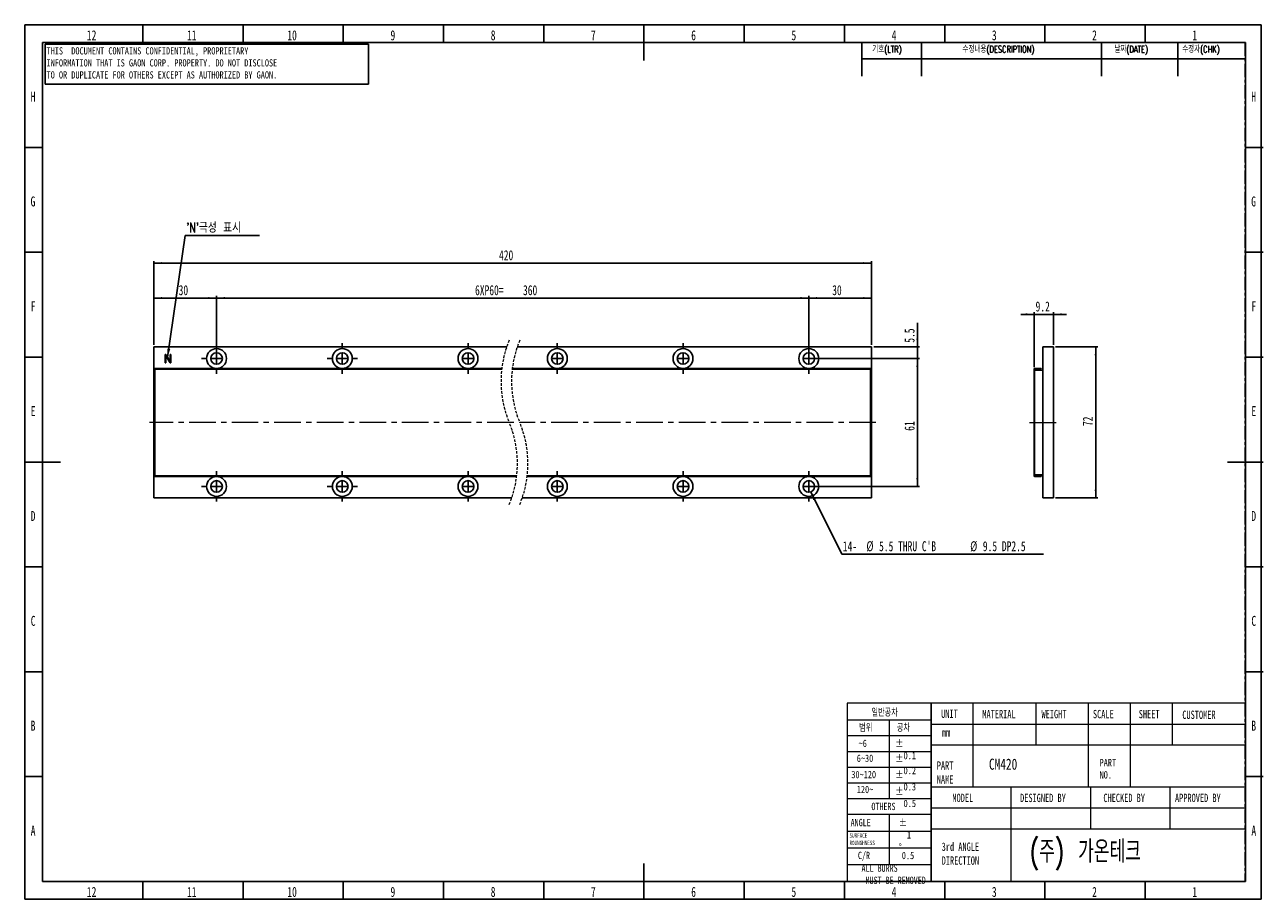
# Model space of a CAD drawing. Header units: millimetres. Extents: x 1 to 593, y 1 to 419.
import ezdxf

# ---------------------------------------------------------------- set-up
doc = ezdxf.new("R2010")
doc.units = ezdxf.units.MM
for name, pattern in [('CENTER', [10.16, 6.35, -1.27, 1.27, -1.27]), ('CENTERX2', [20.32, 12.7, -2.54, 2.54, -2.54]), ('HIDDEN', [1.905, 1.27, -0.635])]:
    doc.linetypes.add(name, pattern=pattern)
for name, color, linetype in [('CENTER_LINE', 1, 'CENTER'), ('DIM', 7, 'Continuous'), ('FORMAT', 7, 'Continuous')]:
    doc.layers.add(name, color=color, linetype=linetype)
doc.styles.add('SLDTEXTSTYLE0', font='TXT', dxfattribs={"width": 0.7})
doc.styles.add('SLDTEXTSTYLE1', font='TXT', dxfattribs={"width": 0.75})
doc.styles.add('SLDTEXTSTYLE2', font='TXT', dxfattribs={"width": 0.7, "bigfont": 'bigfont'})
doc.styles.add('SLDTEXTSTYLE3', font='TXT', dxfattribs={"width": 0.694444})
doc.dimstyles.new('SLDDIMSTYLE0', dxfattribs={"dimtxt": 5.45083, "dimasz": 4, "dimexe": 0, "dimexo": 0.0625, "dimgap": 1.362708, "dimtad": 1, "dimrnd": 1e-09, "dimzin": 12, "dimdsep": 46, "dimtxsty": 'SLDTEXTSTYLE0', "dimsah": 1, "dimcen": 0.09, "dimadec": 0, "dimazin": 3, "dimtfac": 1, "dimtofl": 0, "dimtmove": 0, "dimatfit": 3, "dimfxl": 0, "dimfrac": 2, "dimtolj": 1, "dimtzin": 12, "dimarcsym": 0})
doc.dimstyles.new('SLDDIMSTYLE1', dxfattribs={"dimtxt": 5.45083, "dimasz": 4, "dimexe": 0, "dimexo": 0.0625, "dimgap": 1.362708, "dimtad": 1, "dimrnd": 1e-09, "dimzin": 12, "dimdsep": 46, "dimtxsty": 'SLDTEXTSTYLE0', "dimsah": 1, "dimcen": 0.09, "dimadec": 0, "dimazin": 3, "dimtfac": 1, "dimtmove": 0, "dimatfit": 0, "dimfxl": 0, "dimfrac": 2, "dimtolj": 1, "dimtzin": 12, "dimarcsym": 0})
doc.dimstyles.new('SLDDIMSTYLE2', dxfattribs={"dimtxt": 0.18, "dimasz": 4, "dimexe": 0, "dimexo": 0.0625, "dimgap": 0, "dimtad": 0, "dimtih": 1, "dimtoh": 1, "dimdec": 0, "dimrnd": 1e-09, "dimzin": 0, "dimdsep": 46, "dimtxsty": 'Standard', "dimsah": 1, "dimcen": 0.09, "dimadec": 0, "dimazin": 0, "dimtfac": 4, "dimtdec": 0, "dimtofl": 0, "dimtmove": 0, "dimatfit": 3, "dimfxl": 0, "dimfrac": 2, "dimtolj": 1, "dimtzin": 0, "dimarcsym": 0})

# ---------------------------------------------------------------- blocks, each defined once
blk = doc.blocks.new('_D')
at = {"layer": 'DIM'}
for p, q in [((63.03, 265.85), (63.03, 289.18)), ((63.03, 288.18), (93.03, 288.18)), ((93.03, 260.35), (93.03, 289.18))]:
    blk.add_line(p, q, dxfattribs=at)
for points in [[(63.03, 288.18), (67.03, 287.68), (67.03, 288.68)], [(93.03, 288.18), (89.03, 288.68), (89.03, 287.68)]]:
    blk.add_solid(points, dxfattribs=at)
at = {"layer": 'DIM', "insert": (74.92, 294.32), "char_height": 4.762, "attachment_point": 1, "style": 'SLDTEXTSTYLE0'}
blk.add_mtext('30', dxfattribs=at)
blk = doc.blocks.new('_D_1')
at = {"layer": 'DIM'}
for p, q in [((63.03, 265.85), (63.03, 305.85)), ((63.03, 304.85), (405.63, 304.85)), ((405.63, 265.85), (405.63, 305.85))]:
    blk.add_line(p, q, dxfattribs=at)
for points in [[(63.03, 304.85), (67.03, 304.35), (67.03, 305.35)], [(405.63, 304.85), (401.63, 305.35), (401.63, 304.35)]]:
    blk.add_solid(points, dxfattribs=at)
at = {"layer": 'DIM', "insert": (227.82, 310.99), "char_height": 4.762, "attachment_point": 1, "style": 'SLDTEXTSTYLE0'}
blk.add_mtext('420', dxfattribs=at)
blk = doc.blocks.new('_D_2')
at = {"layer": 'DIM'}
for p, q in [((93.03, 260.35), (93.03, 289.18)), ((93.03, 288.18), (375.63, 288.18)), ((375.63, 260.35), (375.63, 289.18))]:
    blk.add_line(p, q, dxfattribs=at)
for points in [[(93.03, 288.18), (97.03, 287.68), (97.03, 288.68)], [(375.63, 288.18), (371.63, 288.68), (371.63, 287.68)]]:
    blk.add_solid(points, dxfattribs=at)
at = {"layer": 'DIM', "char_height": 4.762, "attachment_point": 1, "style": 'SLDTEXTSTYLE0'}
for s, insert in [('6XP60=', (216.37, 294.32)), ('360', (239.27, 294.32))]:
    blk.add_mtext(s, dxfattribs=dict(at, insert=insert))
blk = doc.blocks.new('_D_3')
at = {"layer": 'DIM'}
for p, q in [((375.63, 260.35), (375.63, 289.18)), ((375.63, 288.18), (405.63, 288.18)), ((405.63, 265.85), (405.63, 289.18))]:
    blk.add_line(p, q, dxfattribs=at)
for points in [[(375.63, 288.18), (379.63, 287.68), (379.63, 288.68)], [(405.63, 288.18), (401.63, 288.68), (401.63, 287.68)]]:
    blk.add_solid(points, dxfattribs=at)
at = {"layer": 'DIM', "insert": (386.81, 294.32), "char_height": 4.762, "attachment_point": 1, "style": 'SLDTEXTSTYLE0'}
blk.add_mtext('30', dxfattribs=at)
blk = doc.blocks.new('_D_4')
at = {"layer": 'DIM'}
for p, q in [((376.63, 259.35), (428.47, 259.35)), ((427.47, 259.35), (427.47, 198.35)), ((376.63, 198.35), (428.47, 198.35))]:
    blk.add_line(p, q, dxfattribs=at)
for points in [[(427.47, 259.35), (426.97, 255.35), (427.97, 255.35)], [(427.47, 198.35), (427.97, 202.35), (426.97, 202.35)]]:
    blk.add_solid(points, dxfattribs=at)
at = {"layer": 'DIM', "insert": (421.33, 224.87), "char_height": 4.762, "attachment_point": 1, "rotation": 90, "style": 'SLDTEXTSTYLE0'}
blk.add_mtext('61', dxfattribs=at)
blk = doc.blocks.new('_D_5')
at = {"layer": 'DIM'}
for p, q in [((427.47, 264.85), (427.47, 276.29)), ((406.63, 264.85), (428.47, 264.85)), ((427.47, 259.35), (427.47, 264.85)), ((376.63, 259.35), (428.47, 259.35)), ((427.47, 259.35), (427.47, 253))]:
    blk.add_line(p, q, dxfattribs=at)
for points in [[(427.47, 264.85), (427.97, 268.85), (426.97, 268.85)], [(427.47, 259.35), (426.97, 255.35), (427.97, 255.35)]]:
    blk.add_solid(points, dxfattribs=at)
at = {"layer": 'DIM', "insert": (421.33, 266.89), "char_height": 4.762, "attachment_point": 1, "rotation": 90, "style": 'SLDTEXTSTYLE0'}
blk.add_mtext('5.5', dxfattribs=at)
blk = doc.blocks.new('SW_NOTE_0')
at = {"layer": 'DIM', "color": 0}
blk.add_line((96.23, 0), (0, 0), dxfattribs=at)
at = {"layer": 'DIM', "color": 0, "attachment_point": 1, "style": 'SLDTEXTSTYLE0'}
for s, insert, char_height in [('14-', (0.41, 6.24), 4.762), ('%%c', (11.66, 6.24), 4.762), ("5.5 THRU C'B", (17.7, 6.24), 4.7625), ('%%c', (61.19, 6.24), 4.762), ('9.5 DP2.5', (67.22, 6.24), 4.762)]:
    blk.add_mtext(s, dxfattribs=dict(at, insert=insert, char_height=char_height))
blk = doc.blocks.new('SW_NOTE_0_1')
at = {"layer": 'DIM', "color": 0}
blk.add_line((35.43, 0), (0, 0), dxfattribs=at)
at = {"layer": 'DIM', "color": 0, "insert": (0.5, 6.15), "char_height": 4.762, "attachment_point": 1, "style": 'SLDTEXTSTYLE2'}
blk.add_mtext("'N'극성 표시", dxfattribs=at)
blk = doc.blocks.new('SW_CENTERMARKSYMBOL_0')
at = {"layer": 'DIM', "color": 0}
for p, q in [((-60, 5), (-60, 7.25)), ((0, 5), (0, 7.25)), ((60, 5), (60, 7.25)), ((102.6, 5), (102.6, 7.25)), ((162.6, 5), (162.6, 7.25)), ((222.6, 5), (222.6, 7.25)), ((-65, 0), (-67.25, 0)), ((-60, 0), (-62.5, 0)), ((-60, 0), (-60, 2.5)), ((-60, 0), (-60, -2.5)), ((-60, 0), (-57.5, 0)), ((-5, 0), (-7.25, 0)), ((0, 0), (-2.5, 0)), ((0, 0), (-2.5, 0)), ((0, 0), (0, 2.5)), ((0, 0), (0, 2.5)), ((0, 0), (0, -2.5)), ((0, 0), (2.5, 0)), ((0, 0), (0, -2.5)), ((0, 0), (2.5, 0)), ((5, 0), (7.25, 0)), ((60, 0), (57.5, 0)), ((60, 0), (60, 2.5)), ((60, 0), (60, -2.5)), ((60, 0), (62.5, 0)), ((102.6, 0), (100.1, 0)), ((102.6, 0), (102.6, 2.5)), ((102.6, 0), (102.6, -2.5)), ((102.6, 0), (105.1, 0)), ((162.6, 0), (160.1, 0)), ((162.6, 0), (162.6, 2.5)), ((162.6, 0), (162.6, -2.5)), ((162.6, 0), (165.1, 0)), ((222.6, 0), (220.1, 0)), ((222.6, 0), (222.6, 2.5)), ((222.6, 0), (222.6, -2.5)), ((222.6, 0), (225.1, 0)), ((227.6, 0), (229.85, 0)), ((-60, -5), (-60, -7.25)), ((0, -5), (0, -7.25)), ((60, -5), (60, -7.25)), ((102.6, -5), (102.6, -7.25)), ((162.6, -5), (162.6, -7.25)), ((222.6, -5), (222.6, -7.25))]:
    blk.add_line(p, q, dxfattribs=at)
blk = doc.blocks.new('SW_CENTERMARKSYMBOL_1')
at = {"layer": 'DIM', "color": 0}
for p, q in [((-60, 5), (-60, 7.25)), ((0, 5), (0, 7.25)), ((60, 5), (60, 7.25)), ((102.6, 5), (102.6, 7.25)), ((162.6, 5), (162.6, 7.25)), ((222.6, 5), (222.6, 7.25)), ((-65, 0), (-67.25, 0)), ((-60, 0), (-62.5, 0)), ((-60, 0), (-60, 2.5)), ((-60, 0), (-60, -2.5)), ((-60, 0), (-57.5, 0)), ((-5, 0), (-7.25, 0)), ((0, 0), (-2.5, 0)), ((0, 0), (-2.5, 0)), ((0, 0), (0, 2.5)), ((0, 0), (0, 2.5)), ((0, 0), (0, -2.5)), ((0, 0), (2.5, 0)), ((0, 0), (0, -2.5)), ((0, 0), (2.5, 0)), ((5, 0), (7.25, 0)), ((60, 0), (57.5, 0)), ((60, 0), (60, 2.5)), ((60, 0), (60, -2.5)), ((60, 0), (62.5, 0)), ((102.6, 0), (100.1, 0)), ((102.6, 0), (102.6, 2.5)), ((102.6, 0), (102.6, -2.5)), ((102.6, 0), (105.1, 0)), ((162.6, 0), (160.1, 0)), ((162.6, 0), (162.6, 2.5)), ((162.6, 0), (162.6, -2.5)), ((162.6, 0), (165.1, 0)), ((222.6, 0), (220.1, 0)), ((222.6, 0), (222.6, 2.5)), ((222.6, 0), (222.6, -2.5)), ((222.6, 0), (225.1, 0)), ((227.6, 0), (229.85, 0)), ((-60, -5), (-60, -7.25)), ((0, -5), (0, -7.25)), ((60, -5), (60, -7.25)), ((102.6, -5), (102.6, -7.25)), ((162.6, -5), (162.6, -7.25)), ((222.6, -5), (222.6, -7.25))]:
    blk.add_line(p, q, dxfattribs=at)
blk = doc.blocks.new('_D_6')
at = {"layer": 'DIM'}
for p, q in [((483.14, 280.41), (476.79, 280.41)), ((483.14, 255.25), (483.14, 281.41)), ((492.34, 280.41), (483.14, 280.41)), ((492.34, 265.85), (492.34, 281.41)), ((492.34, 280.41), (498.69, 280.41))]:
    blk.add_line(p, q, dxfattribs=at)
for points in [[(483.14, 280.41), (479.14, 280.91), (479.14, 279.91)], [(492.34, 280.41), (496.34, 279.91), (496.34, 280.91)]]:
    blk.add_solid(points, dxfattribs=at)
at = {"layer": 'DIM', "insert": (483.86, 286.55), "char_height": 4.762, "attachment_point": 1, "style": 'SLDTEXTSTYLE0'}
blk.add_mtext('9.2', dxfattribs=at)
blk = doc.blocks.new('_D_7')
at = {"layer": 'DIM'}
for p, q in [((493.34, 264.85), (513.55, 264.85)), ((512.55, 192.85), (512.55, 264.85)), ((493.34, 192.85), (513.55, 192.85))]:
    blk.add_line(p, q, dxfattribs=at)
for points in [[(512.55, 264.85), (512.05, 260.85), (513.05, 260.85)], [(512.55, 192.85), (513.05, 196.85), (512.05, 196.85)]]:
    blk.add_solid(points, dxfattribs=at)
at = {"layer": 'DIM', "insert": (506.41, 227.13), "char_height": 4.762, "attachment_point": 1, "rotation": 90, "style": 'SLDTEXTSTYLE0'}
blk.add_mtext('72', dxfattribs=at)

msp = doc.modelspace()

# ---------------------------------------------------------------- linework, layer by layer
at = {"color": 7, "linetype": 'Continuous', "lineweight": 25}
for p, q in [((57.833, 410), (57.833, 418.5)), ((105.667, 410), (105.667, 418.5)), ((153.5, 410), (153.5, 418.5)), ((201.333, 410), (201.333, 418.5)), ((249.167, 410), (249.167, 418.5)), ((297, 418.501), (297, 401.499)), ((344.833, 410), (344.833, 418.5)), ((392.667, 410), (392.667, 418.5)), ((440.5, 410), (440.5, 418.5)), ((488.333, 410), (488.333, 418.5)), ((536.167, 410), (536.167, 418.5)), ((10, 10), (10, 410)), ((10, 410), (584, 410)), ((584, 410), (584, 10)), ((10, 360), (1.5, 360)), ((584, 360), (592.5, 360)), ((10, 310), (1.5, 310)), ((584, 310), (592.5, 310)), ((63.029, 264.851), (63.029, 192.851)), ((231.494, 264.851), (63.029, 264.851)), ((68.523, 261.045), (68.523, 257.439)), ((68.868, 257.425), (68.868, 260.659)), ((68.868, 260.659), (70.597, 257.747)), ((69.115, 260.883), (68.932, 261.143)), ((70.893, 257.841), (69.115, 260.883)), ((70.893, 261.112), (70.893, 257.841)), ((71.239, 257.466), (71.239, 261.112)), ((405.633, 264.851), (236.494, 264.851)), ((405.633, 192.851), (405.633, 264.851)), ((487.344, 264.851), (492.344, 264.851)), ((487.344, 192.851), (487.344, 264.851)), ((492.344, 192.851), (492.344, 264.851)), ((10, 260), (1.5, 260)), ((229.145, 254.551), (63.529, 254.551)), ((63.529, 254.551), (63.529, 254.251)), ((229.11, 254.251), (63.529, 254.251)), ((63.529, 254.251), (63.529, 203.451)), ((70.597, 257.747), (70.891, 257.321)), ((405.133, 254.251), (234.11, 254.251)), ((405.133, 254.551), (234.145, 254.551)), ((405.133, 254.551), (405.133, 254.251)), ((405.133, 254.251), (405.133, 203.451)), ((483.344, 254.251), (483.144, 254.251)), ((483.144, 254.251), (483.144, 203.451)), ((483.344, 254.251), (483.344, 203.451)), ((483.444, 254.551), (483.444, 254.351)), ((486.544, 254.551), (483.444, 254.551)), ((486.544, 254.351), (483.444, 254.351)), ((486.544, 254.351), (486.544, 254.551)), ((584, 260), (592.5, 260)), ((483.344, 253.851), (487.344, 253.851)), ((1.499, 210), (18.501, 210)), ((592.501, 210), (575.499, 210)), ((236.279, 203.451), (63.529, 203.451)), ((63.529, 203.451), (63.529, 203.151)), ((236.244, 203.151), (63.529, 203.151)), ((405.133, 203.151), (241.244, 203.151)), ((405.133, 203.451), (241.279, 203.451)), ((405.133, 203.451), (405.133, 203.151)), ((483.144, 203.451), (483.344, 203.451)), ((483.344, 203.851), (487.344, 203.851)), ((483.444, 203.351), (483.444, 203.151)), ((483.444, 203.351), (486.544, 203.351)), ((483.444, 203.151), (486.544, 203.151)), ((486.544, 203.151), (486.544, 203.351)), ((63.029, 192.851), (233.895, 192.851)), ((238.895, 192.851), (405.633, 192.851)), ((487.344, 192.851), (492.344, 192.851)), ((10, 160), (1.5, 160)), ((584, 160), (592.5, 160)), ((10, 110), (1.5, 110)), ((584, 110), (592.5, 110)), ((10, 60), (1.5, 60)), ((584, 60), (592.5, 60)), ((297, 1.499), (297, 18.501)), ((584, 10), (10, 10)), ((57.833, 10), (57.833, 1.5)), ((105.667, 10), (105.667, 1.5)), ((153.5, 10), (153.5, 1.5)), ((201.333, 10), (201.333, 1.5)), ((249.167, 10), (249.167, 1.5)), ((344.833, 10), (344.833, 1.5)), ((392.667, 10), (392.667, 1.5)), ((440.5, 10), (440.5, 1.5)), ((488.333, 10), (488.333, 1.5)), ((536.167, 10), (536.167, 1.5))]:
    msp.add_line(p, q, dxfattribs=at)
at = {"color": 7, "linetype": 'Continuous', "lineweight": 18}
for p, q in [((434, 95), (394, 95)), ((394, 95), (394, 10)), ((583.884, 95), (434, 95)), ((434, 95), (434, 10)), ((434, 10), (434, 95)), ((454, 95), (454, 75)), ((484, 95), (484, 75)), ((509, 95), (509, 75)), ((529, 95), (529, 75)), ((549, 95), (549, 75)), ((583.884, 95), (583.884, 10)), ((394, 87), (434, 87)), ((414, 87), (414, 49.5)), ((434, 85), (583.972, 85)), ((394, 79.5), (434, 79.5)), ((394, 72), (434, 72)), ((583.972, 75), (434, 75)), ((454, 75), (454, 55)), ((509, 75), (509, 55)), ((529, 75), (529, 55)), ((394, 64.5), (434, 64.5)), ((394, 57), (434, 57)), ((584, 55), (434, 55)), ((472, 55), (472, 45)), ((510, 55), (510, 45)), ((548, 55), (548, 45)), ((394, 49.5), (434, 49.5)), ((394, 42), (434, 42)), ((414, 42), (414, 18)), ((434, 45), (583.884, 45)), ((472, 45), (472, 10)), ((510, 45), (510, 35)), ((548, 45), (548, 35)), ((394, 34), (434, 34)), ((434, 35), (583.884, 35)), ((394, 26), (434, 26)), ((394, 18), (434, 18)), ((394, 10), (434, 10)), ((583.884, 10), (434, 10))]:
    msp.add_line(p, q, dxfattribs=at)
at = {"color": 7, "linetype": 'Continuous', "lineweight": 25}
for centre, radius in [((93.029, 259.351), 4.75), ((93.029, 259.351), 2.75), ((153.029, 259.351), 4.75), ((153.029, 259.351), 2.75), ((213.029, 259.351), 4.75), ((213.029, 259.351), 2.75), ((255.633, 259.351), 4.75), ((255.633, 259.351), 2.75), ((315.633, 259.351), 4.75), ((315.633, 259.351), 2.75), ((375.633, 259.351), 4.75), ((375.633, 259.351), 2.75), ((93.029, 198.351), 4.75), ((93.029, 198.351), 2.75), ((153.029, 198.351), 4.75), ((153.029, 198.351), 2.75), ((213.029, 198.351), 4.75), ((213.029, 198.351), 2.75), ((255.633, 198.351), 4.75), ((255.633, 198.351), 2.75), ((315.633, 198.351), 4.75), ((315.633, 198.351), 2.75), ((375.633, 198.351), 4.75), ((375.633, 198.351), 2.75)]:
    msp.add_circle(centre, radius, dxfattribs=at)
at = {"color": 7, "linetype": 'HIDDEN', "lineweight": 18}
for centre, radius, start, end in [((279.704, 248.439), 50.928, 157.380135, 202.619865), ((284.704, 248.439), 50.928, 157.380135, 202.619865), ((185.684, 209.264), 50.927, 337.380135, 22.619865), ((190.684, 209.264), 50.927, 337.380135, 22.619865)]:
    msp.add_arc(centre, radius, start, end, dxfattribs=at)
at = {"color": 7, "linetype": 'Continuous', "lineweight": 25}
for centre, radius, start, end in [((483.444, 254.251), 0.3, 90, 180), ((483.444, 254.251), 0.1, 90, 180), ((483.444, 203.451), 0.3, 180, 270), ((483.444, 203.451), 0.1, 180, 270)]:
    msp.add_arc(centre, radius, start, end, dxfattribs=at)
for points, knots in [([(68.684, 261.253), (68.657, 261.246), (68.604, 261.233), (68.531, 261.16), (68.526, 261.089), (68.523, 261.045)], [0, 0, 0, 0, 0.281077, 0.5606837, 1, 1, 1, 1]), ([(68.932, 261.143), (68.916, 261.164), (68.883, 261.207), (68.797, 261.256), (68.727, 261.254), (68.684, 261.253)], [0, 0, 0, 0, 0.28056601, 0.56119995, 1, 1, 1, 1]), ([(70.942, 261.222), (70.926, 261.204), (70.897, 261.173), (70.894, 261.131), (70.893, 261.112)], [0, 0, 0, 0, 0.5587409, 1, 1, 1, 1]), ([(71.063, 261.253), (71.039, 261.251), (70.997, 261.249), (70.959, 261.23), (70.942, 261.222)], [0, 0, 0, 0, 0.5593626, 1, 1, 1, 1]), ([(71.184, 261.216), (71.163, 261.228), (71.125, 261.25), (71.082, 261.252), (71.063, 261.253)], [0, 0, 0, 0, 0.5579472, 1, 1, 1, 1]), ([(71.239, 261.112), (71.236, 261.136), (71.231, 261.178), (71.198, 261.205), (71.184, 261.216)], [0, 0, 0, 0, 0.5589316, 1, 1, 1, 1]), ([(68.523, 257.439), (68.525, 257.411), (68.528, 257.361), (68.559, 257.322), (68.572, 257.304)], [0, 0, 0, 0, 0.5599874, 1, 1, 1, 1]), ([(68.572, 257.304), (68.592, 257.289), (68.628, 257.261), (68.673, 257.255), (68.692, 257.253)], [0, 0, 0, 0, 0.5591367, 1, 1, 1, 1]), ([(68.692, 257.253), (68.716, 257.254), (68.759, 257.256), (68.797, 257.276), (68.814, 257.284)], [0, 0, 0, 0, 0.5592749, 1, 1, 1, 1]), ([(68.814, 257.284), (68.832, 257.308), (68.864, 257.349), (68.867, 257.402), (68.868, 257.425)], [0, 0, 0, 0, 0.5589194, 1, 1, 1, 1]), ([(70.891, 257.321), (70.905, 257.304), (70.933, 257.27), (71.008, 257.243), (71.063, 257.249), (71.097, 257.253)], [0, 0, 0, 0, 0.27985191, 0.56068754, 1, 1, 1, 1]), ([(71.097, 257.253), (71.122, 257.261), (71.171, 257.279), (71.231, 257.357), (71.236, 257.425), (71.239, 257.466)], [0, 0, 0, 0, 0.2805355, 0.5603991, 1, 1, 1, 1])]:
    msp.add_open_spline(points, degree=3, knots=knots, dxfattribs=at)
at = {"layer": 'CENTER_LINE'}
for p, q in [((13.577, 410), (583.884, 410)), ((583.884, 410), (583.884, 10)), ((13.577, 10), (583.884, 10))]:
    msp.add_line(p, q, dxfattribs=at)
at = {"layer": 'DIM'}
for p, q in [((11.158, 409.296), (165.544, 409.296)), ((11.158, 409.296), (11.158, 390.12)), ((165.544, 409.296), (165.544, 390.12)), ((400.884, 410), (400.884, 393.95)), ((429.384, 410), (429.384, 393.95)), ((515.322, 409.905), (515.322, 393.95)), ((551.78, 410), (551.78, 393.95)), ((400.884, 402.2), (583.884, 402.2)), ((11.158, 390.12), (165.544, 390.12))]:
    msp.add_line(p, q, dxfattribs=at)
at = {"layer": 'DIM', "linetype": 'CENTERX2', "lineweight": 18}
for p, q in [((234.854, 228.851), (61.029, 228.851)), ((407.633, 228.851), (237.694, 228.851)), ((481.03, 228.851), (494.344, 228.851))]:
    msp.add_line(p, q, dxfattribs=at)
at = {"layer": 'FORMAT'}
for p, q in [((1.5, 418.5), (591.5, 418.5)), ((1.5, 418.5), (1.5, 1.5)), ((591.5, 418.5), (591.5, 1.5)), ((1.5, 1.5), (591.5, 1.5))]:
    msp.add_line(p, q, dxfattribs=at)

# ---------------------------------------------------------------- block references
at = {"layer": 'DIM'}
for name, p in [('SW_NOTE_0_1', (78.063, 317.997)), ('SW_CENTERMARKSYMBOL_0', (153.029, 259.351)), ('SW_CENTERMARKSYMBOL_1', (153.029, 198.351)), ('SW_NOTE_0', (391.483, 165.978))]:
    msp.add_blockref(name, p, dxfattribs=at)

# ---------------------------------------------------------------- texts
at = {"color": 7, "linetype": 'Continuous', "lineweight": 0}
for s, insert, char_height, attachment_point, style in [('12', (33.4, 415.879), 4.7625, 2, 'SLDTEXTSTYLE0'), ('11', (81.233, 415.879), 4.7625, 2, 'SLDTEXTSTYLE0'), ('10', (129.066, 415.879), 4.7625, 2, 'SLDTEXTSTYLE0'), ('9', (177.158, 415.879), 4.762, 2, 'SLDTEXTSTYLE0'), ('8', (224.991, 415.879), 4.762, 2, 'SLDTEXTSTYLE0'), ('7', (272.825, 415.879), 4.762, 2, 'SLDTEXTSTYLE0'), ('6', (320.658, 415.879), 4.762, 2, 'SLDTEXTSTYLE0'), ('5', (368.491, 415.879), 4.762, 2, 'SLDTEXTSTYLE0'), ('4', (416.325, 415.879), 4.762, 2, 'SLDTEXTSTYLE0'), ('3', (464.158, 415.879), 4.762, 2, 'SLDTEXTSTYLE0'), ('2', (511.991, 415.879), 4.762, 2, 'SLDTEXTSTYLE0'), ('1', (559.825, 415.879), 4.762, 2, 'SLDTEXTSTYLE0'), ('H', (5.44, 386.629), 4.762, 2, 'SLDTEXTSTYLE0'), ('H', (587.94, 386.629), 4.762, 2, 'SLDTEXTSTYLE0'), ('G', (5.391, 336.629), 4.762, 2, 'SLDTEXTSTYLE0'), ('G', (587.891, 336.629), 4.762, 2, 'SLDTEXTSTYLE0'), ('F', (5.495, 286.629), 4.762, 2, 'SLDTEXTSTYLE0'), ('F', (587.995, 286.629), 4.762, 2, 'SLDTEXTSTYLE0'), ('E', (5.477, 236.629), 4.762, 2, 'SLDTEXTSTYLE0'), ('E', (587.977, 236.629), 4.762, 2, 'SLDTEXTSTYLE0'), ('D', (5.466, 186.629), 4.762, 2, 'SLDTEXTSTYLE0'), ('D', (587.966, 186.629), 4.762, 2, 'SLDTEXTSTYLE0'), ('C', (5.479, 136.629), 4.762, 2, 'SLDTEXTSTYLE0'), ('C', (587.979, 136.629), 4.762, 2, 'SLDTEXTSTYLE0'), ('일반공차', (405.526, 92.147), 3.5, 1, 'SLDTEXTSTYLE2'), ('UNIT', (438.791, 91.959), 3.9687, 1, 'SLDTEXTSTYLE0'), ('MATERIAL', (458.46, 91.77), 3.9687, 1, 'SLDTEXTSTYLE0'), ('WEIGHT', (486.7, 91.77), 3.9687, 1, 'SLDTEXTSTYLE0'), ('SCALE', (511.232, 91.77), 3.9687, 1, 'SLDTEXTSTYLE0'), ('SHEET', (533.106, 91.77), 3.9687, 1, 'SLDTEXTSTYLE0'), ('CUSTOMER', (553.885, 91.445), 3.9687, 1, 'SLDTEXTSTYLE0'), ('B', (5.463, 86.629), 4.762, 2, 'SLDTEXTSTYLE0'), ('범위', (399.674, 84.895), 3.5, 1, 'SLDTEXTSTYLE2'), ('공차', (417.635, 84.895), 3.5, 1, 'SLDTEXTSTYLE2'), ('B', (587.963, 86.629), 4.762, 2, 'SLDTEXTSTYLE0'), ('~6', (399.413, 77.596), 3.5, 1, 'SLDTEXTSTYLE1'), ('%%p^J  0.1', (416.897, 77.596), 3.5, 1, 'SLDTEXTSTYLE3'), ('mm', (439.192, 83.016), 3.9687, 1, 'SLDTEXTSTYLE0'), ('6~30', (398.542, 70.458), 3.5, 1, 'SLDTEXTSTYLE1'), ('%%p^J  0.2', (416.897, 70.458), 3.5, 1, 'SLDTEXTSTYLE3'), ('PART^JNAME', (436.721, 67.208), 3.9687, 1, 'SLDTEXTSTYLE0'), ('CM420', (461.621, 68.543), 5.2917, 1, 'SLDTEXTSTYLE1'), ('PART^JNO.', (514.421, 68.37), 3.5, 1, 'SLDTEXTSTYLE1'), ('30~120', (395.956, 62.706), 3.5, 1, 'SLDTEXTSTYLE1'), ('%%p^J  0.3', (416.897, 62.706), 3.5, 1, 'SLDTEXTSTYLE3'), ('120~', (398.542, 55.608), 3.5, 1, 'SLDTEXTSTYLE1'), ('%%p^J  0.5', (416.897, 54.789), 3.5, 1, 'SLDTEXTSTYLE3'), ('OTHERS', (405.526, 47.497), 3.5, 1, 'SLDTEXTSTYLE0'), ('MODEL', (444.168, 51.802), 3.9687, 1, 'SLDTEXTSTYLE0'), ('DESIGNED BY', (476.478, 51.802), 3.96875, 1, 'SLDTEXTSTYLE0'), ('CHECKED BY', (516.218, 51.802), 3.9687, 1, 'SLDTEXTSTYLE0'), ('APPROVED BY', (550.382, 51.802), 3.96875, 1, 'SLDTEXTSTYLE0'), ('A', (5.485, 36.629), 4.762, 2, 'SLDTEXTSTYLE0'), ('ANGLE', (395.605, 39.807), 3.5, 1, 'SLDTEXTSTYLE0'), ('%%p^J  1^J%%d', (418.553, 39.781), 3.5, 1, 'SLDTEXTSTYLE1'), ('A', (587.985, 36.629), 4.762, 2, 'SLDTEXTSTYLE0'), ('SURFACE^JROUNGHNESS', (395.072, 32.954), 2.11667, 1, 'SLDTEXTSTYLE0'), ('(주) 가온테크', (481.188, 29.519), 10.5833, 1, 'SLDTEXTSTYLE2'), ('C/R', (399.086, 24.136), 3.5, 1, 'SLDTEXTSTYLE0'), ('0.5', (420.035, 24.111), 3.5, 1, 'SLDTEXTSTYLE1'), ('3rd ANGLE^JDIRECTION', (439.047, 28.534), 3.96875, 1, 'SLDTEXTSTYLE0'), ('ALL BURRS^J MUST BE REMOVED', (400.802, 18.082), 3.5, 1, 'SLDTEXTSTYLE0'), ('12', (33.4, 7.379), 4.7625, 2, 'SLDTEXTSTYLE0'), ('11', (81.233, 7.379), 4.7625, 2, 'SLDTEXTSTYLE0'), ('10', (129.066, 7.379), 4.7625, 2, 'SLDTEXTSTYLE0'), ('9', (177.158, 7.379), 4.762, 2, 'SLDTEXTSTYLE0'), ('8', (224.991, 7.379), 4.762, 2, 'SLDTEXTSTYLE0'), ('7', (272.825, 7.379), 4.762, 2, 'SLDTEXTSTYLE0'), ('6', (320.658, 7.379), 4.762, 2, 'SLDTEXTSTYLE0'), ('5', (368.491, 7.379), 4.762, 2, 'SLDTEXTSTYLE0'), ('4', (416.325, 7.379), 4.762, 2, 'SLDTEXTSTYLE0'), ('3', (464.158, 7.379), 4.762, 2, 'SLDTEXTSTYLE0'), ('2', (511.991, 7.379), 4.762, 2, 'SLDTEXTSTYLE0'), ('1', (559.825, 7.379), 4.762, 2, 'SLDTEXTSTYLE0')]:
    msp.add_mtext(s, dxfattribs=dict(at, insert=insert, char_height=char_height, attachment_point=attachment_point, style=style))
at = {"layer": 'DIM', "attachment_point": 1}
for s, insert, char_height, style in [('THIS  DOCUMENT CONTAINS CONFIDENTIAL, PROPRIETARY ^JINFORMATION THAT IS GAON CORP. PROPERTY. DO NOT DISCLOSE ^JTO OR DUPLICATE FOR OTHERS EXCEPT AS AUTHORIZED BY GAON.', (11.906, 407.791), 3.439583, 'SLDTEXTSTYLE0'), ('기호(LTR)', (405.92, 408.389), 3.175, 'SLDTEXTSTYLE2'), ('수정내용(DESCRIPTION)', (448.986, 408.389), 3.175, 'SLDTEXTSTYLE2'), ('날짜(DATE)', (521.483, 408.389), 3.175, 'SLDTEXTSTYLE2'), ('수정자(CHK)', (553.826, 408.389), 3.175, 'SLDTEXTSTYLE2')]:
    msp.add_mtext(s, dxfattribs=dict(at, insert=insert, char_height=char_height, style=style))

# ---------------------------------------------------------------- dimensions: what is measured, and where the dimension line sits
at = {"layer": 'DIM'}
for base, p1, p2, text, picture, middle in [((405.633, 304.851), (63.029, 264.851), (405.633, 264.851), '420', '_D_1', (233.284, 304.851)), ((375.633, 288.181), (93.029, 259.351), (375.633, 259.351), '6XP60=360', '_D_2', (233.284, 288.181))]:
    dim = msp.add_linear_dim(base=base, p1=p1, p2=p2, text=text, dimstyle='SLDDIMSTYLE0', dxfattribs=at)
    dim.commit()
    dim.dimension.update_dxf_attribs({"geometry": picture, "text_midpoint": middle, "dimtype": 160})
for base, p1, p2, dimstyle, picture, middle in [((93.029, 288.181), (63.029, 264.851), (93.029, 259.351), 'SLDDIMSTYLE0', '_D', (78.56, 288.181)), ((405.633, 288.181), (375.633, 259.351), (405.633, 264.851), 'SLDDIMSTYLE0', '_D_3', (390.453, 288.181)), ((483.144, 280.407), (492.344, 264.851), (483.144, 254.251), 'SLDDIMSTYLE1', '_D_6', (488.561, 280.407))]:
    dim = msp.add_linear_dim(base=base, p1=p1, p2=p2, dimstyle=dimstyle, dxfattribs=at)
    dim.commit()
    dim.dimension.update_dxf_attribs({"geometry": picture, "text_midpoint": middle, "dimtype": 160})
for base, p1, p2, dimstyle, picture, middle in [((427.472, 264.851), (375.633, 259.351), (405.633, 264.851), 'SLDDIMSTYLE1', '_D_5', (427.472, 271.59)), ((512.548, 264.851), (492.344, 192.851), (492.344, 264.851), 'SLDDIMSTYLE0', '_D_7', (512.548, 230.768)), ((427.472, 198.351), (375.633, 259.351), (375.633, 198.351), 'SLDDIMSTYLE0', '_D_4', (427.472, 228.515))]:
    dim = msp.add_linear_dim(base=base, p1=p1, p2=p2, angle=90, dimstyle=dimstyle, dxfattribs=at)
    dim.commit()
    dim.dimension.update_dxf_attribs({"geometry": picture, "text_midpoint": middle, "dimtype": 160})

# ---------------------------------------------------------------- leaders
for points in [[(69.663, 259.945), (78.063, 317.997)], [(376.54, 195.755), (391.483, 165.978)]]:
    msp.add_leader(points, dimstyle='SLDDIMSTYLE2', dxfattribs=at)

doc.saveas('drawing.dxf')
